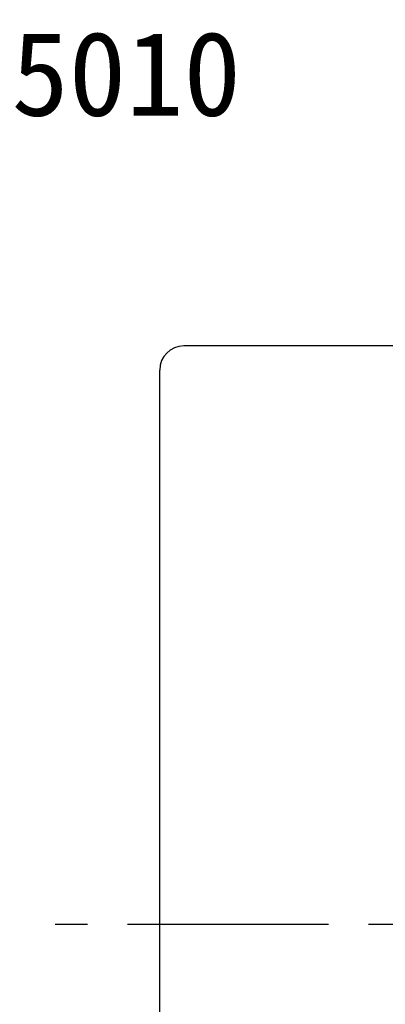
# Model space of a CAD drawing. Extents: x 26 to 247, y 51 to 173.
# Tile 3 of 50: x 135 to 157, y 111 to 172. Entities that reach past the tile are written whole.
import ezdxf

# ---------------------------------------------------------------- set-up
doc = ezdxf.new("R2010")
doc.units = 0
doc.header["$MEASUREMENT"] = 0
doc.linetypes.add('CENTER', pattern=[2, 1.25, -0.25, 0.25, -0.25])
doc.layers.add('DIM', color=4, linetype='CONTINUOUS')
doc.styles.add('T', font='kaiu.ttf')

msp = doc.modelspace()

# ---------------------------------------------------------------- linework, layer by layer
at = {"layer": 'DIM', "color": 0, "linetype": 'Continuous', "ltscale": 5}
for p, q in [((212.8126, 151.88301), (144.86211, 151.88301)), ((143.36211, 81.38301), (143.36211, 150.38301))]:
    msp.add_line(p, q, dxfattribs=at)
at = {"layer": 'DIM', "color": 0, "linetype": 'CENTER', "ltscale": 10}
msp.add_line((233.86211, 115.88301), (136.86211, 115.88301), dxfattribs=at)
at = {"layer": 'DIM', "color": 0, "linetype": 'Continuous', "ltscale": 5}
msp.add_arc((144.86211, 150.38301), 1.5, 90, 180, dxfattribs=at)

# ---------------------------------------------------------------- texts
at = {"layer": 'DIM', "color": 0, "insert": (116.27718, 168.78874), "char_height": 5.25, "width": 51.0378333, "attachment_point": 4, "style": 'T'}
msp.add_mtext('SCNI05010', dxfattribs=at)

doc.saveas('drawing.dxf')
